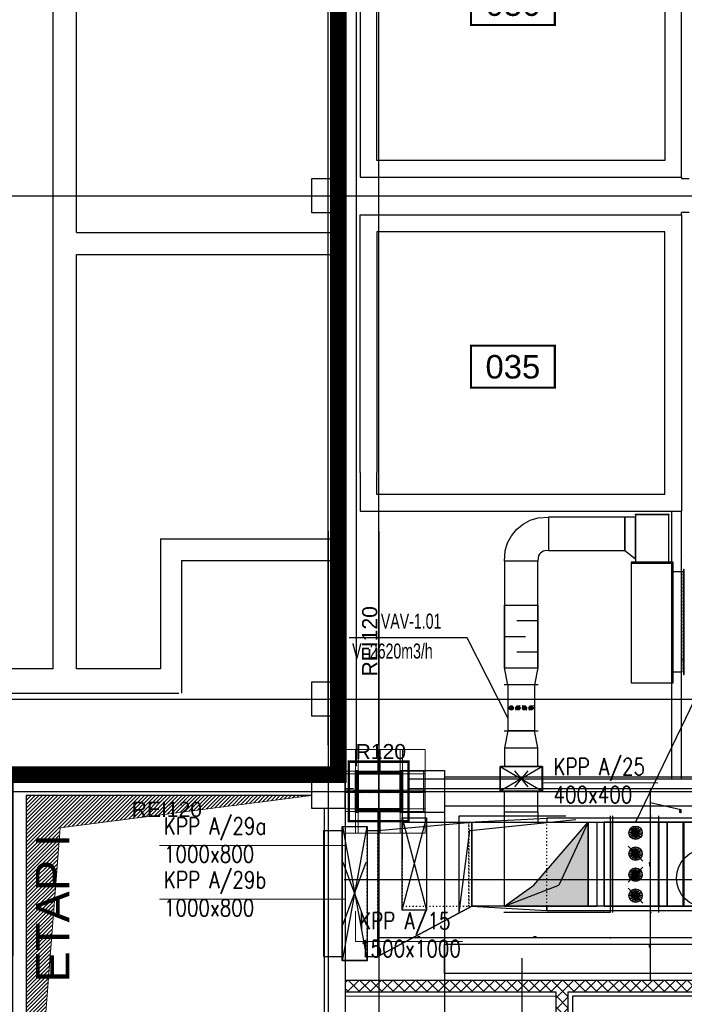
# Model space of a CAD drawing. Header units: centimetres. Extents: x -228435 to 46820, y -89367 to 152985.
# Tile 208 of 256: x -62818 to -54898, y 74462 to 86198. Entities that reach past the tile are written whole.
import ezdxf
from ezdxf.enums import TextEntityAlignment as Align

# ---------------------------------------------------------------- set-up
doc = ezdxf.new("R2010")
doc.units = ezdxf.units.CM
doc.header["$LTSCALE"] = 50
doc.header["$PDMODE"] = 35
doc.header["$PDSIZE"] = 0.1
for name, pattern in [('CADVENT_CONTINUOUS', [2, 1, 1]), ('CADVENT_HIDDEN', [0.8, 0.25, -0.55]), ('Kondygnacja  -0_5$0$DIVIDE', [31.75, 12.7, -6.35, 0, -6.35, 0, -6.35]), ('Kondygnacja  -0_5$0$HIDDEN', [9.525, 6.35, -3.175]), ('Kondygnacja  -0_5$0$HIDDEN2', [4.7625, 3.175, -1.5875]), ('Kondygnacja  -0_5$0$HIDDENX2', [19.05, 12.7, -6.35]), ('Osie rzutów$0$DASHDOT2', [12.7, 6.35, -3.175, 0, -3.175])]:
    doc.linetypes.add(name, pattern=pattern)
doc.layers.get('0').update_dxf_attribs({"color": 8})
doc.layers.get('DEFPOINTS').update_dxf_attribs({"color": 8})
for name, color, linetype in [('bgde-nawiewEXP', 250, 'Continuous'), ('bgde-nawiewHIDDEN', 250, 'Continuous'), ('bgde-wywiewDETAILS', 250, 'Continuous'), ('bgde-wywiewEXP', 250, 'Continuous'), ('bgde-wywiewHIDDEN', 250, 'Continuous'), ('bgde_redukcja', 250, 'Continuous'), ('bgde_tlumik', 250, 'Continuous'), ('bgde_urządzenia', 3, 'Continuous'), ('bgde_VAV', 7, 'Continuous'), ('Kondygnacja  -0_5$0$ARCH_ETAPOWANIE', 8, 'Kondygnacja  -0_5$0$DIVIDE'), ('Kondygnacja  -0_5$0$ARCH_GK', 8, 'Continuous'), ('Kondygnacja  -0_5$0$ARCH_INFO_ODPORNOŚĆ OGNIOWA', 8, 'Continuous'), ('Kondygnacja  -0_5$0$ARCH_INFO_OPISY_PRZEGRODY', 8, 'Continuous'), ('Kondygnacja  -0_5$0$ARCH_KONSTR_POWYŻEJ RZUTU', 8, 'Kondygnacja  -0_5$0$HIDDEN'), ('Kondygnacja  -0_5$0$ARCH_KONSTR_POWYŻEJ RZUTU_IST', 8, 'Kondygnacja  -0_5$0$HIDDEN2'), ('Kondygnacja  -0_5$0$ARCH_MUROWANE_IST', 8, 'Continuous'), ('Kondygnacja  -0_5$0$ARCH_STROP', 8, 'Continuous'), ('Kondygnacja  -0_5$0$ARCH_SŁUPY', 8, 'Continuous'), ('Kondygnacja  -0_5$0$ARCH_ŚLUSARKA_DRZWI', 8, 'Continuous'), ('Kondygnacja  -0_5$0$ARCH_ŻELBET_IST', 8, 'Continuous'), ('Osie rzutów$0$ARCH_INFO_OSIE_IST', 8, 'Osie rzutów$0$DASHDOT2'), ('Osie rzutów$0$ARCH_INFO_OSIE_OPISY_IST', 8, 'Continuous'), ('Pomieszczenia -05$0$ARCH_INFO_AREA_ETYKIETY_200', 8, 'Continuous')]:
    doc.layers.add(name, color=color, linetype=linetype)
for name, color, linetype, lineweight in [('bgde_chłodnice i nagrzewnice', 194, 'Continuous', 30), ('bgde_klapy opis', 250, 'Continuous', 20), ('bgde_klapy p.poż.', 240, 'Continuous', 30), ('Kondygnacja  -0_5$0$ARCH_INFO_WYMIARY', 8, 'Continuous', 9), ('Kondygnacja  -0_5$0$ARCH_WIDOK', 8, 'Continuous', 13)]:
    doc.layers.add(name, color=color, linetype=linetype, lineweight=lineweight)
doc.styles.add('Kondygnacja  -0_5$0$Arial', font='ARIAL.TTF')
doc.styles.add('Kondygnacja  -0_5$0$Romans', font='Romans.shx', dxfattribs={"width": 0.7})
doc.styles.add('Pomieszczenia -05$0$Arial', font='ARIAL.TTF')
doc.styles.add('st rom', font='Romans.shx', dxfattribs={"width": 0.8})
doc.dimstyles.new('Kondygnacja  -0_5$0$Wymiary 1-100', dxfattribs={"dimtxt": 12, "dimasz": 10, "dimexe": 5, "dimexo": 0, "dimgap": 4, "dimtad": 1, "dimrnd": 0.5, "dimzin": 12, "dimdsep": 46, "dimtxsty": 'Kondygnacja  -0_5$0$Romans', "dimblk": 'Kondygnacja  -0_5$0$_Oblique', "dimcen": 10, "dimdle": 10, "dimclrt": 55, "dimazin": 0, "dimtfac": 1, "dimtmove": 1, "dimatfit": 3, "dimfxl": 8, "dimfxlon": 1, "dimtolj": 1, "dimtzin": 0, "dimarcsym": 0})
pattern_1 = [(45, (-121140, 27000), (-6.7351921, 6.7351921), [])]

# ---------------------------------------------------------------- blocks, each defined once
blk = doc.blocks.new('Osie rzutów')
at = {"layer": 'Osie rzutów$0$ARCH_INFO_OSIE_IST', "ltscale": 10}
for p, q in [((6260.29, 12255), (6260.06, 15006.6)), ((6200, 12255), (6200, 14934.6)), ((4436.04, 12910), (7599.14, 12910)), ((6200, 12510), (6200, 4800)), ((6200, 12510), (6200, 4571.18)), ((6260, 12510), (6260, 4623.26)), ((4436.04, 12310), (13655, 12310)), ((6260, 12170), (6260, 12230)), ((4436.04, 12200), (13655, 12200)), ((6290, 12200), (6230, 12200))]:
    blk.add_line(p, q, dxfattribs=at)
at = {"layer": 'Osie rzutów$0$ARCH_INFO_OSIE_OPISY_IST'}
blk.add_circle((6650, 12096.61), 35, dxfattribs=at)
blk = doc.blocks.new('Kondygnacja  -0_5$0$_Oblique')
at = {"color": 0, "linetype": 'ByBlock', "lineweight": -2}
blk.add_line((-0.5, -0.5), (0.5, 0.5), dxfattribs=at)
blk = doc.blocks.new('*D122')
at = {"layer": 'DEFPOINTS', "color": 0}
for p in [(-55780, 75557, -1600), (-52540, 75556), (-55780, 75255)]:
    blk.add_point(p, dxfattribs=at)
at = {"layer": 'Kondygnacja  -0_5$0$ARCH_INFO_WYMIARY', "color": 0, "lineweight": -2}
for p, q in [((-52530, 75255), (-55790, 75255)), ((-55780, 75252), (-55780, 75250)), ((-52540, 75263), (-52540, 75250))]:
    blk.add_line(p, q, dxfattribs=at)
at = {"layer": 'Kondygnacja  -0_5$0$ARCH_INFO_WYMIARY', "color": 0, "lineweight": -2, "xscale": 10, "yscale": 10, "zscale": 10, "rotation": 180}
blk.add_blockref('Kondygnacja  -0_5$0$_Oblique', (-55780, 75255), dxfattribs=at)
at = {"layer": 'Kondygnacja  -0_5$0$ARCH_INFO_WYMIARY', "color": 0, "lineweight": -2, "xscale": 10, "yscale": 10, "zscale": 10}
blk.add_blockref('Kondygnacja  -0_5$0$_Oblique', (-52540, 75255), dxfattribs=at)
at = {"layer": 'Kondygnacja  -0_5$0$ARCH_INFO_WYMIARY', "color": 55, "insert": (-53804, 75265), "char_height": 12, "attachment_point": 5, "style": 'Kondygnacja  -0_5$0$Romans'}
blk.add_mtext('\\A1;3240', dxfattribs=at)
blk = doc.blocks.new('*D123')
at = {"layer": 'DEFPOINTS', "color": 0}
for p in [(-57580, 75557, -1600), (-55780, 75556), (-57580, 75255)]:
    blk.add_point(p, dxfattribs=at)
at = {"layer": 'Kondygnacja  -0_5$0$ARCH_INFO_WYMIARY', "color": 0, "lineweight": -2}
for p, q in [((-55770, 75255), (-57590, 75255)), ((-57580, 75252), (-57580, 75250)), ((-55780, 75263), (-55780, 75250))]:
    blk.add_line(p, q, dxfattribs=at)
at = {"layer": 'Kondygnacja  -0_5$0$ARCH_INFO_WYMIARY', "color": 0, "lineweight": -2, "xscale": 10, "yscale": 10, "zscale": 10, "rotation": 180}
blk.add_blockref('Kondygnacja  -0_5$0$_Oblique', (-57580, 75255), dxfattribs=at)
at = {"layer": 'Kondygnacja  -0_5$0$ARCH_INFO_WYMIARY', "color": 0, "lineweight": -2, "xscale": 10, "yscale": 10, "zscale": 10}
blk.add_blockref('Kondygnacja  -0_5$0$_Oblique', (-55780, 75255), dxfattribs=at)
at = {"layer": 'Kondygnacja  -0_5$0$ARCH_INFO_WYMIARY', "color": 55, "insert": (-56680, 75265), "char_height": 12, "attachment_point": 5, "style": 'Kondygnacja  -0_5$0$Romans'}
blk.add_mtext('\\A1;1800', dxfattribs=at)
blk = doc.blocks.new('*D124')
at = {"layer": 'DEFPOINTS', "color": 0}
for p in [(-55645, 77030), (-55299, 77030), (-55781, 76707, -1600)]:
    blk.add_point(p, dxfattribs=at)
at = {"layer": 'Kondygnacja  -0_5$0$ARCH_INFO_WYMIARY', "color": 0, "lineweight": -2}
for p, q in [((-55307, 77030), (-55294, 77030)), ((-55299, 76697), (-55299, 77040)), ((-55299, 76868), (-54939, 76785)), ((-54939, 76785), (-54939, 76743)), ((-55298, 76707), (-55294, 76707))]:
    blk.add_line(p, q, dxfattribs=at)
at = {"layer": 'Kondygnacja  -0_5$0$ARCH_INFO_WYMIARY', "color": 0, "lineweight": -2, "xscale": 10, "yscale": 10, "zscale": 10}
for p, rotation in [((-55299, 77030), 90), ((-55299, 76707), 270)]:
    blk.add_blockref('Kondygnacja  -0_5$0$_Oblique', p, dxfattribs=dict(at, rotation=rotation))
at = {"layer": 'Kondygnacja  -0_5$0$ARCH_INFO_WYMIARY', "color": 55, "insert": (-54949, 76764), "char_height": 12, "attachment_point": 5, "rotation": 90, "style": 'Kondygnacja  -0_5$0$Romans'}
blk.add_mtext('\\A1;323.5', dxfattribs=at)
blk = doc.blocks.new('*D125')
at = {"layer": 'DEFPOINTS', "color": 0}
for p in [(-55780, 76707, -1600), (-55299, 76707), (-55781, 75557, -1600)]:
    blk.add_point(p, dxfattribs=at)
at = {"layer": 'Kondygnacja  -0_5$0$ARCH_INFO_WYMIARY', "color": 0, "lineweight": -2}
for p, q in [((-55299, 75547), (-55299, 76717)), ((-55298, 76707), (-55294, 76707)), ((-55298, 75557), (-55294, 75557))]:
    blk.add_line(p, q, dxfattribs=at)
at = {"layer": 'Kondygnacja  -0_5$0$ARCH_INFO_WYMIARY', "color": 0, "lineweight": -2, "xscale": 10, "yscale": 10, "zscale": 10}
for p, rotation in [((-55299, 76707), 90), ((-55299, 75557), 270)]:
    blk.add_blockref('Kondygnacja  -0_5$0$_Oblique', p, dxfattribs=dict(at, rotation=rotation))
at = {"layer": 'Kondygnacja  -0_5$0$ARCH_INFO_WYMIARY', "color": 55, "insert": (-55309, 76132), "char_height": 12, "attachment_point": 5, "rotation": 90, "style": 'Kondygnacja  -0_5$0$Romans'}
blk.add_mtext('\\A1;1149.5', dxfattribs=at)
blk = doc.blocks.new('*D126')
at = {"layer": 'DEFPOINTS', "color": 0}
for p in [(-55645, 75557), (-55299, 75557), (-55781, 74750)]:
    blk.add_point(p, dxfattribs=at)
at = {"layer": 'Kondygnacja  -0_5$0$ARCH_INFO_WYMIARY', "color": 0, "lineweight": -2}
for p, q in [((-55307, 75557), (-55294, 75557)), ((-55299, 74740), (-55299, 75567)), ((-55307, 74750), (-55294, 74750))]:
    blk.add_line(p, q, dxfattribs=at)
at = {"layer": 'Kondygnacja  -0_5$0$ARCH_INFO_WYMIARY', "color": 0, "lineweight": -2, "xscale": 10, "yscale": 10, "zscale": 10}
for p, rotation in [((-55299, 75557), 90), ((-55299, 74750), 270)]:
    blk.add_blockref('Kondygnacja  -0_5$0$_Oblique', p, dxfattribs=dict(at, rotation=rotation))
at = {"layer": 'Kondygnacja  -0_5$0$ARCH_INFO_WYMIARY', "color": 55, "insert": (-55309, 75154), "char_height": 12, "attachment_point": 5, "rotation": 90, "style": 'Kondygnacja  -0_5$0$Romans'}
blk.add_mtext('\\A1;807', dxfattribs=at)
blk = doc.blocks.new('*D130')
at = {"layer": 'DEFPOINTS', "color": 0}
for p in [(-58540, 75557), (-57580, 75556), (-58540, 75255)]:
    blk.add_point(p, dxfattribs=at)
at = {"layer": 'Kondygnacja  -0_5$0$ARCH_INFO_WYMIARY', "color": 0, "lineweight": -2}
for p, q in [((-57570, 75255), (-58550, 75255)), ((-58540, 75263), (-58540, 75250)), ((-57580, 75263), (-57580, 75250))]:
    blk.add_line(p, q, dxfattribs=at)
at = {"layer": 'Kondygnacja  -0_5$0$ARCH_INFO_WYMIARY', "color": 0, "lineweight": -2, "xscale": 10, "yscale": 10, "zscale": 10, "rotation": 180}
blk.add_blockref('Kondygnacja  -0_5$0$_Oblique', (-58540, 75255), dxfattribs=at)
at = {"layer": 'Kondygnacja  -0_5$0$ARCH_INFO_WYMIARY', "color": 0, "lineweight": -2, "xscale": 10, "yscale": 10, "zscale": 10}
blk.add_blockref('Kondygnacja  -0_5$0$_Oblique', (-57580, 75255), dxfattribs=at)
at = {"layer": 'Kondygnacja  -0_5$0$ARCH_INFO_WYMIARY', "color": 55, "insert": (-58060, 75265), "char_height": 12, "attachment_point": 5, "style": 'Kondygnacja  -0_5$0$Romans'}
blk.add_mtext('\\A1;960', dxfattribs=at)
blk = doc.blocks.new('*D139')
at = {"layer": 'DEFPOINTS', "color": 0}
for p in [(-58940, 76555), (-46830, 76500), (-46830, 75949)]:
    blk.add_point(p, dxfattribs=at)
at = {"layer": 'Kondygnacja  -0_5$0$ARCH_INFO_WYMIARY', "color": 0, "lineweight": -2}
for p, q in [((-58950, 75949), (-46820, 75949)), ((-58940, 75957), (-58940, 75944)), ((-46830, 75957), (-46830, 75944))]:
    blk.add_line(p, q, dxfattribs=at)
at = {"layer": 'Kondygnacja  -0_5$0$ARCH_INFO_WYMIARY', "color": 0, "lineweight": -2, "xscale": 10, "yscale": 10, "zscale": 10, "rotation": 180}
blk.add_blockref('Kondygnacja  -0_5$0$_Oblique', (-58940, 75949), dxfattribs=at)
at = {"layer": 'Kondygnacja  -0_5$0$ARCH_INFO_WYMIARY', "color": 0, "lineweight": -2, "xscale": 10, "yscale": 10, "zscale": 10}
blk.add_blockref('Kondygnacja  -0_5$0$_Oblique', (-46830, 75949), dxfattribs=at)
at = {"layer": 'Kondygnacja  -0_5$0$ARCH_INFO_WYMIARY', "color": 55, "insert": (-52885, 75959), "char_height": 12, "attachment_point": 5, "style": 'Kondygnacja  -0_5$0$Romans'}
blk.add_mtext('\\A1;12110', dxfattribs=at)
blk = doc.blocks.new('Kondygnacja  -0_5$0$konstrukcja istniejąca -0.5')
at = {"layer": 'Kondygnacja  -0_5$0$ARCH_KONSTR_POWYŻEJ RZUTU_IST', "ltscale": 10}
for p, q in [((6288.5, 4975), (6288.5, 12225)), ((6288.5, 12225), (6338.5, 12225)), ((6288.5, 12175), (6288.5, 12225)), ((6288.5, 12225), (6338.5, 12225)), ((6338.5, 12217.5), (7382, 12217.5)), ((7382, 12182.5), (6338.5, 12182.5)), ((6338.5, 12175), (6288.5, 12175))]:
    blk.add_line(p, q, dxfattribs=at)
for points in [[(6313.5, 12225), (6313.5, 12175)], [(6338.5, 12225), (6338.5, 12175)], [(6338.5, 12175), (6338.5, 11025)], [(7382, 11982.9), (6338.5, 11982.9), (6338.5, 12017.9), (7382, 12017.9)]]:
    blk.add_lwpolyline(points, dxfattribs=at)
blk = doc.blocks.new('Pomieszczenia -05$0$etykieta_numer')
at = {"color": 0, "linetype": 'ByBlock', "const_width": 2.44}
blk.add_lwpolyline([(-50, -50), (-50, 0), (50, 0), (50, -50)], close=True, dxfattribs=at)
at = {"color": 0, "linetype": 'ByBlock', "style": 'Pomieszczenia -05$0$Arial'}
blk.add_attdef('AECAREA:NUMBER', text='', height=28, dxfattribs=at).set_placement((0, -25), align=Align.MIDDLE)
blk = doc.blocks.new('01')
at = {"layer": 'bgde_VAV', "color": 3, "linetype": 'Continuous', "lineweight": -2}
for p, q in [((-55753, 76707), (-55753, 76632)), ((-55203, 76632), (-55203, 76707)), ((-55753, 76632), (-55753, 75632)), ((-55203, 75632), (-55203, 76632)), ((-55753, 75632), (-55753, 75557)), ((-55203, 75557), (-55203, 75632))]:
    blk.add_line(p, q, dxfattribs=at)
at = {"layer": 'bgde_VAV', "color": 3, "linetype": 'ByBlock', "lineweight": -2}
for p, q in [((-55203, 76632), (-55753, 76632)), ((-55203, 75632), (-55753, 75632))]:
    blk.add_line(p, q, dxfattribs=at)
at = {"layer": 'bgde_VAV', "color": 3, "linetype": 'Continuous', "lineweight": -3}
for p, q in [((-55478, 76507), (-55554, 76532)), ((-55478, 76507), (-55543, 76554)), ((-55478, 76507), (-55525, 76572)), ((-55478, 76507), (-55503, 76584)), ((-55478, 76507), (-55478, 76587)), ((-55478, 76507), (-55454, 76584)), ((-55478, 76507), (-55431, 76572)), ((-55478, 76507), (-55414, 76554)), ((-55478, 76507), (-55402, 76532)), ((-55478, 76507), (-55558, 76507)), ((-55478, 76507), (-55554, 76483)), ((-55478, 76507), (-55543, 76460)), ((-55478, 76507), (-55525, 76443)), ((-55478, 76507), (-55503, 76431)), ((-55478, 76507), (-55398, 76507)), ((-55478, 76507), (-55402, 76483)), ((-55478, 76507), (-55414, 76460)), ((-55478, 76507), (-55431, 76443)), ((-55478, 76507), (-55454, 76431)), ((-55478, 76507), (-55478, 76427)), ((-55390, 76169), (-55567, 76346)), ((-55478, 76257), (-55543, 76304)), ((-55478, 76257), (-55525, 76322)), ((-55478, 76257), (-55503, 76334)), ((-55478, 76257), (-55478, 76337)), ((-55478, 76257), (-55454, 76334)), ((-55478, 76257), (-55431, 76322)), ((-55478, 76257), (-55414, 76304)), ((-55478, 76257), (-55558, 76257)), ((-55478, 76257), (-55554, 76282)), ((-55478, 76257), (-55554, 76233)), ((-55478, 76257), (-55543, 76210)), ((-55478, 76257), (-55525, 76193)), ((-55478, 76257), (-55503, 76181)), ((-55478, 76257), (-55402, 76282)), ((-55478, 76257), (-55398, 76257)), ((-55478, 76257), (-55402, 76233)), ((-55478, 76257), (-55414, 76210)), ((-55478, 76257), (-55431, 76193)), ((-55478, 76257), (-55454, 76181)), ((-55478, 76257), (-55478, 76177)), ((-55567, 75919), (-55390, 76096)), ((-55478, 76007), (-55543, 76054)), ((-55478, 76007), (-55525, 76072)), ((-55478, 76007), (-55503, 76084)), ((-55478, 76007), (-55478, 76087)), ((-55478, 76007), (-55454, 76084)), ((-55478, 76007), (-55431, 76072)), ((-55478, 76007), (-55414, 76054)), ((-55478, 76007), (-55558, 76007)), ((-55478, 76007), (-55554, 76032)), ((-55478, 76007), (-55554, 75983)), ((-55478, 76007), (-55543, 75960)), ((-55478, 76007), (-55525, 75943)), ((-55478, 76007), (-55503, 75931)), ((-55478, 76007), (-55402, 76032)), ((-55478, 76007), (-55398, 76007)), ((-55478, 76007), (-55402, 75983)), ((-55478, 76007), (-55414, 75960)), ((-55478, 76007), (-55431, 75943)), ((-55478, 76007), (-55454, 75931)), ((-55478, 76007), (-55478, 75927)), ((-55390, 75669), (-55567, 75846)), ((-55478, 75757), (-55525, 75822)), ((-55478, 75757), (-55503, 75834)), ((-55478, 75757), (-55478, 75837)), ((-55478, 75757), (-55454, 75834)), ((-55478, 75757), (-55431, 75822)), ((-55478, 75757), (-55558, 75757)), ((-55478, 75757), (-55554, 75782)), ((-55478, 75757), (-55554, 75733)), ((-55478, 75757), (-55543, 75804)), ((-55478, 75757), (-55543, 75710)), ((-55478, 75757), (-55525, 75693)), ((-55478, 75757), (-55503, 75681)), ((-55478, 75757), (-55414, 75804)), ((-55478, 75757), (-55402, 75782)), ((-55478, 75757), (-55398, 75757)), ((-55478, 75757), (-55402, 75733)), ((-55478, 75757), (-55414, 75710)), ((-55478, 75757), (-55431, 75693)), ((-55478, 75757), (-55454, 75681)), ((-55478, 75757), (-55478, 75677))]:
    blk.add_line(p, q, dxfattribs=at)
at = {"layer": 'bgde_VAV', "color": 3}
blk.add_lwpolyline([(-55753, 76632), (-55203, 76632), (-55203, 75632), (-55753, 75632)], close=True, dxfattribs=at)
at = {"layer": 'bgde_VAV', "color": 3, "linetype": 'Continuous', "lineweight": -3}
for centre in [(-55478, 76507), (-55478, 76257), (-55478, 76007), (-55478, 75757)]:
    blk.add_ellipse(centre, major_axis=(80, 0), ratio=1, start_param=-1.570796, end_param=4.712389, dxfattribs=at)
blk = doc.blocks.new('315')
at = {"layer": 'bgde_VAV', "color": 3, "linetype": 'Continuous', "lineweight": -2}
for p, q in [((-3942, 66706), (-3942, 66661)), ((-3942, 66661), (-3942, 66346)), ((-3392, 66661), (-3392, 66706)), ((-3392, 66346), (-3392, 66661)), ((-3942, 66346), (-3942, 66301)), ((-3392, 66301), (-3392, 66346))]:
    blk.add_line(p, q, dxfattribs=at)
at = {"layer": 'bgde_VAV', "color": 3, "linetype": 'ByBlock', "lineweight": -2}
for p, q in [((-3942, 66661), (-3392, 66661)), ((-3942, 66346), (-3392, 66346))]:
    blk.add_line(p, q, dxfattribs=at)
at = {"layer": 'bgde_VAV', "color": 3, "linetype": 'Continuous', "lineweight": -3}
for p, q in [((-3695, 66650), (-3640, 66594)), ((-3640, 66571), (-3695, 66516)), ((-3667, 66622), (-3693, 66622)), ((-3667, 66543), (-3693, 66543)), ((-3667, 66622), (-3691, 66630)), ((-3667, 66622), (-3691, 66614)), ((-3667, 66543), (-3691, 66551)), ((-3667, 66543), (-3691, 66536)), ((-3667, 66622), (-3688, 66637)), ((-3667, 66622), (-3688, 66607)), ((-3667, 66543), (-3688, 66558)), ((-3667, 66543), (-3688, 66529)), ((-3667, 66622), (-3682, 66642)), ((-3667, 66622), (-3682, 66602)), ((-3667, 66543), (-3682, 66564)), ((-3667, 66543), (-3682, 66523)), ((-3667, 66622), (-3675, 66646)), ((-3667, 66622), (-3675, 66598)), ((-3667, 66543), (-3675, 66567)), ((-3667, 66543), (-3675, 66519)), ((-3667, 66622), (-3667, 66647)), ((-3667, 66622), (-3660, 66646)), ((-3667, 66622), (-3653, 66642)), ((-3667, 66622), (-3647, 66637)), ((-3667, 66622), (-3643, 66630)), ((-3667, 66622), (-3642, 66622)), ((-3667, 66622), (-3643, 66614)), ((-3667, 66622), (-3647, 66607)), ((-3667, 66622), (-3653, 66602)), ((-3667, 66622), (-3660, 66598)), ((-3667, 66622), (-3667, 66597)), ((-3667, 66543), (-3667, 66569)), ((-3667, 66543), (-3660, 66567)), ((-3667, 66543), (-3653, 66564)), ((-3667, 66543), (-3647, 66558)), ((-3667, 66543), (-3643, 66551)), ((-3667, 66543), (-3642, 66543)), ((-3667, 66543), (-3643, 66536)), ((-3667, 66543), (-3647, 66529)), ((-3667, 66543), (-3653, 66523)), ((-3667, 66543), (-3660, 66519)), ((-3667, 66543), (-3667, 66518)), ((-3695, 66492), (-3640, 66437)), ((-3667, 66465), (-3693, 66465)), ((-3667, 66465), (-3691, 66472)), ((-3667, 66465), (-3691, 66457)), ((-3667, 66465), (-3688, 66479)), ((-3667, 66465), (-3688, 66450)), ((-3667, 66465), (-3682, 66485)), ((-3667, 66465), (-3682, 66444)), ((-3667, 66465), (-3675, 66489)), ((-3667, 66465), (-3675, 66441)), ((-3667, 66465), (-3667, 66490)), ((-3667, 66465), (-3660, 66489)), ((-3667, 66465), (-3653, 66485)), ((-3667, 66465), (-3647, 66479)), ((-3667, 66465), (-3643, 66472)), ((-3667, 66465), (-3642, 66465)), ((-3667, 66465), (-3643, 66457)), ((-3667, 66465), (-3647, 66450)), ((-3667, 66465), (-3653, 66444)), ((-3667, 66465), (-3660, 66441)), ((-3667, 66465), (-3667, 66439)), ((-3667, 66386), (-3693, 66386)), ((-3667, 66386), (-3691, 66394)), ((-3667, 66386), (-3691, 66378)), ((-3667, 66386), (-3688, 66401)), ((-3667, 66386), (-3688, 66371)), ((-3667, 66386), (-3682, 66406)), ((-3667, 66386), (-3682, 66365)), ((-3667, 66386), (-3675, 66410)), ((-3667, 66386), (-3675, 66362)), ((-3667, 66386), (-3667, 66411)), ((-3667, 66386), (-3660, 66410)), ((-3667, 66386), (-3653, 66406)), ((-3667, 66386), (-3647, 66401)), ((-3667, 66386), (-3643, 66394)), ((-3667, 66386), (-3642, 66386)), ((-3667, 66386), (-3643, 66378)), ((-3667, 66386), (-3647, 66371)), ((-3667, 66386), (-3653, 66365)), ((-3667, 66386), (-3660, 66362)), ((-3667, 66386), (-3667, 66361))]:
    blk.add_line(p, q, dxfattribs=at)
for centre in [(-3667, 66622), (-3667, 66543), (-3667, 66465), (-3667, 66386)]:
    blk.add_ellipse(centre, major_axis=(0, 25.2), ratio=1, start_param=-1.570796, end_param=4.712389, dxfattribs=at)
blk = doc.blocks.new('t1')
at = {"layer": 'bgde_tlumik'}
for p, q in [((-56642, 79033), (-56892, 79033)), ((-57042, 78845), (-56792, 78845)), ((-56642, 78658), (-56892, 78658))]:
    blk.add_line(p, q, dxfattribs=at)
blk.add_lwpolyline([(-56642, 78470), (-57042, 78470), (-57042, 79220), (-56642, 79220)], close=True, dxfattribs=at)
blk = doc.blocks.new('t2')
at = {"layer": 'bgde_tlumik'}
for p, q in [((-54534, 76042), (-54534, 76632)), ((-54727, 75632), (-54727, 76232)), ((-54342, 75632), (-54342, 76222))]:
    blk.add_line(p, q, dxfattribs=at)
blk.add_lwpolyline([(-54903, 76632), (-54153, 76632), (-54153, 75632), (-54903, 75632)], close=True, dxfattribs=at)

msp = doc.modelspace()

# ---------------------------------------------------------------- hatches: boundary and pattern name
at = {"layer": 'bgde_chłodnice i nagrzewnice'}
msp.add_hatch(color=256, dxfattribs=at).paths.add_polyline_path([(-57041.396, 75631.432), (-56691.396, 75881.432), (-56041.396, 76631.432), (-56041.396, 75631.432)])
at = {"layer": 'bgde_urządzenia'}
msp.add_hatch(color=256, dxfattribs=at).paths.add_polyline_path([(-57041.394, 75631.432), (-56691.394, 75881.432), (-56041.394, 76631.432), (-56041.394, 75631.432)])
at = {"layer": 'Kondygnacja  -0_5$0$ARCH_GK', "linetype": 'Continuous', "lineweight": -3}
h = msp.add_hatch(dxfattribs=at)
h.set_pattern_fill('ANSI37', color=256, scale=30, style=0)
h.set_pattern_definition([(45, (-121140, -45000), (-67.35192, 67.35192), []), (135, (-121140, -45000), (-67.35192, -67.35192), [])])
h.paths.add_polyline_path([(-58940, 74750), (-58940, 74610), (-56430, 74610), (-56355, 74644.167), (-56355, 74750)], flags=0)
h.paths.add_polyline_path([(-56355, 74750), (-56355, 74644.167), (-56280, 74610), (-9802.153, 74610), (-9744.163, 74750)], flags=0)
h = msp.add_hatch(dxfattribs=at)
h.set_pattern_fill('ANSI37', color=256, scale=30, style=0)
h.set_pattern_definition([(45, (-121140, -45000), (-67.35192, 67.35192), []), (135, (-121140, -45000), (-67.35192, -67.35192), [])])
h.paths.add_polyline_path([(-56430, 70900), (-56280, 71050), (-56280, 74610), (-56355, 74644.167), (-56430, 74610)], flags=0)
at = {"layer": 'Kondygnacja  -0_5$0$ARCH_SŁUPY'}
h = msp.add_hatch(dxfattribs=at)
h.set_pattern_fill('ANSI31', color=256, scale=3, style=0)
h.set_pattern_definition(pattern_1)
h.paths.add_polyline_path([(-58785.391, 77250), (-58815.391, 77250), (-58815.391, 76750), (-58785.391, 76750)])
h = msp.add_hatch(dxfattribs=at)
h.set_pattern_fill('ANSI31', color=256, scale=3, style=0)
h.set_pattern_definition(pattern_1)
h.paths.add_polyline_path([(-58285.391, 77210), (-58285.391, 77240), (-58785.391, 77240), (-58785.391, 77210)])
h = msp.add_hatch(dxfattribs=at)
h.set_pattern_fill('ANSI31', color=256, scale=3, style=0)
h.set_pattern_definition(pattern_1)
h.paths.add_polyline_path([(-58255.391, 77250), (-58285.391, 77250), (-58285.391, 76750), (-58255.391, 76750)])
h = msp.add_hatch(dxfattribs=at)
h.set_pattern_fill('ANSI31', color=256, scale=3, style=0)
h.set_pattern_definition(pattern_1)
h.paths.add_polyline_path([(-58285.391, 76985), (-58285.391, 77015), (-58785.391, 77015), (-58785.391, 76985)])
h = msp.add_hatch(dxfattribs=at)
h.set_pattern_fill('ANSI31', color=256, scale=3, style=0)
h.set_pattern_definition(pattern_1)
h.paths.add_polyline_path([(-58285.391, 76760), (-58285.391, 76790), (-58785.391, 76790), (-58785.391, 76760)])
at = {"layer": 'Kondygnacja  -0_5$0$ARCH_WIDOK'}
h = msp.add_hatch(dxfattribs=at)
h.set_pattern_fill('ANSI31', color=256, scale=10, angle=-180, style=0)
h.set_pattern_definition([(225, (-121140, 9150), (22.45064, -22.45064), [])])
h.paths.add_polyline_path([(-62740, 71350), (-62740, 76950), (-59340, 76950), (-62335.997, 76565.735)])

# ---------------------------------------------------------------- linework, layer by layer
at = {"layer": 'bgde-nawiewEXP', "linetype": 'Continuous'}
for points in [[(-58255.394, 76631.674), (-57464.626, 76631.674), (-57464.626, 76629.276), (-57464.626, 76629.276), (-57464.626, 76631.674), (-56536.095, 76681.674), (-56536.095, 76632.419)], [(-56536.095, 75632.419), (-56536.095, 75581.674), (-49476.11, 75581.674), (-49476.11, 76681.674), (-56536.095, 76681.674), (-56536.095, 76632.419)], [(-58255.394, 76631.674), (-58255.394, 76558.759)], [(-57433.867, 75630.018), (-56536.095, 75581.674), (-56536.095, 75632.419)]]:
    msp.add_lwpolyline(points, dxfattribs=at)
at = {"layer": 'bgde-nawiewHIDDEN', "linetype": 'CADVENT_HIDDEN'}
for points in [[(-58255.394, 75631.674), (-57464.626, 75631.674), (-57464.626, 76629.276), (-57464.626, 76629.276), (-57464.626, 75631.674), (-57433.867, 75630.018)], [(-58255.394, 75631.674), (-58255.394, 76558.759)], [(-56536.095, 75632.419), (-56536.095, 76632.419)], [(-56536.095, 75632.419), (-56536.095, 76632.419)]]:
    msp.add_lwpolyline(points, dxfattribs=at)
at = {"layer": 'bgde-wywiewDETAILS', "extrusion": (0, -1, 0.00014567)}
for p in [(-56041.396, 76631.432, -0.073), (-57041.396, 75631.432, 0.073)]:
    msp.add_line(p, (-56391.396, 75881.432, 0.036), dxfattribs=at)
at = {"layer": 'bgde-wywiewDETAILS'}
msp.add_lwpolyline([(-57041.396, 75631.432), (-56691.396, 75881.432), (-56041.396, 76631.432), (-56041.396, 75631.432)], close=True, dxfattribs=at)
at = {"layer": 'bgde-wywiewEXP', "linetype": 'Continuous'}
for points in [[(-55480.168, 79725.935), (-55080.168, 79725.935), (-55080.168, 80294.914), (-55480.168, 80294.914), (-55480.168, 80304.914), (-55080.168, 80304.914), (-55080.168, 80294.914), (-55480.168, 80294.914), (-55480.168, 79769.914)], [(-56516.714, 79869.914), (-55605.168, 79869.914), (-55605.168, 80269.914), (-56516.714, 80269.914), (-56516.714, 79869.917)], [(-55605.168, 79869.914), (-55480.168, 79769.914), (-55480.168, 80269.914), (-55605.168, 80269.914)], [(-55530.183, 79719.914), (-55030.183, 79719.914), (-55030.183, 79729.914), (-55530.183, 79729.914)], [(-55530.183, 78294.914), (-55030.183, 78294.914), (-55030.183, 79619.785), (-54929.941, 79619.785), (-54929.941, 78419.785), (-55030.183, 78419.785), (-55030.183, 79719.914), (-55530.183, 79719.914)], [(-54905.941, 78394.785), (-54899.941, 78394.785), (-54899.941, 79644.785), (-54905.941, 79644.785)], [(-56641.714, 78470.45), (-56684.214, 78270.45), (-56999.214, 78270.45), (-57041.714, 78470.45)], [(-56641.714, 77520.457), (-56684.214, 77720.457), (-56999.214, 77720.457), (-57041.714, 77520.457)], [(-57091.714, 77000), (-56591.714, 77000), (-56591.714, 77296), (-57091.714, 77296)], [(-58974.912, 74982.419), (-58974.911, 76582.419), (-58678.911, 76582.419), (-58678.912, 74982.419)], [(-55853.281, 75632.419), (-54910.12, 75632.419), (-54910.12, 76632.419), (-55103.281, 76632.419), (-55103.281, 75632.419), (-55103.281, 76632.419), (-55853.281, 76632.419)], [(-54910.12, 75632.419), (-54500.035, 75632.419), (-54500.035, 76632.419), (-54795.12, 76632.419), (-54795.12, 75632.419), (-54795.12, 76632.419), (-54910.12, 76632.419)], [(-57041.396, 75631.27), (-55941.396, 75631.27), (-56041.396, 75631.288), (-57041.396, 75631.288)]]:
    msp.add_lwpolyline(points, close=True, dxfattribs=at)
for points in [[(-56641.714, 78470.45), (-56641.714, 79744.914), (-57041.714, 79744.914), (-57032.107, 79867.46), (-57003.654, 79961.257), (-56957.448, 80047.701), (-56895.267, 80123.47), (-56819.498, 80185.652), (-56733.054, 80231.857), (-56639.257, 80260.31), (-56516.716, 80269.918), (-56516.712, 79869.918), (-56561.221, 79867.996), (-56579.981, 79862.305), (-56597.27, 79853.064), (-56612.424, 79840.627), (-56624.861, 79825.473), (-56634.102, 79808.184), (-56639.793, 79789.424), (-56641.714, 79744.914), (-57041.714, 79744.914), (-57041.714, 78470.45)], [(-54929.941, 78419.785), (-54929.941, 79619.785), (-54905.941, 79619.785)], [(-54929.941, 78569.785), (-54905.941, 78569.785)], [(-57041.714, 77520.457), (-57041.714, 77296), (-56641.714, 77296), (-56641.714, 77520.457)], [(-57041.714, 76756.328), (-56641.714, 76756.328), (-56641.714, 77000)], [(-57041.714, 76756.328), (-57041.714, 77000)], [(-57041.714, 76631.328), (-57041.714, 76756.328), (-56641.714, 76756.328), (-56641.714, 76631.576)], [(-59198.488, 76532.419), (-59198.488, 75032.419), (-58974.912, 75032.419)], [(-59198.488, 76532.419), (-58974.911, 76532.419), (-58974.911, 76301.024)], [(-58974.912, 76532.419), (-58974.912, 75676.491)], [(-58678.911, 76582.419), (-58678.911, 76582.419), (-58678.911, 76532.419)], [(-58678.911, 76532.419), (-58550.758, 76532.419), (-58550.759, 75032.419)], [(-58550.758, 76532.419), (-57429.379, 76632.419), (-57429.379, 75632.419), (-57429.379, 76632.419), (-55853.281, 76632.419), (-55853.281, 75632.419), (-57429.379, 75632.419), (-58550.758, 75032.419)], [(-58550.758, 76532.419), (-58550.758, 75032.419), (-57429.379, 75632.419)], [(-57429.379, 75632.419), (-57429.379, 76632.419)], [(-57041.714, 76631.328), (-57041.396, 76631.328)], [(-57041.396, 75631.576), (-57041.396, 76631.576), (-56041.396, 76631.576)], [(-56641.714, 76632.419), (-55853.281, 76632.419), (-55853.281, 75632.419), (-55941.396, 75632.419)], [(-56041.396, 76631.288), (-55941.396, 76631.27), (-55941.396, 75631.27)], [(-57041.396, 75631.288), (-56041.396, 75631.288), (-56041.396, 75631.576)], [(-58678.912, 75032.419), (-58550.758, 75032.419), (-58550.758, 75481.017)], [(-58678.912, 74982.419), (-58678.912, 74982.419), (-58678.912, 75032.419)]]:
    msp.add_lwpolyline(points, dxfattribs=at)
at = {"layer": 'bgde-wywiewEXP'}
for points in [[(-56922.37, 77243.497), (-56761.058, 77052.503)], [(-56761.058, 77243.497), (-56922.37, 77052.503)]]:
    msp.add_lwpolyline(points, dxfattribs=at)
msp.add_lwpolyline([(-56847.964, 77148, 12.5, 12.5, 1), (-56835.464, 77148, 12.5, 12.5, 1)], format="xyseb", close=True, dxfattribs=at)
at = {"layer": 'bgde-wywiewEXP', "linetype": 'CADVENT_CONTINUOUS'}
msp.add_lwpolyline([(-57041.396, 75631.288), (-57041.396, 75631.576), (-56041.396, 75631.576), (-56041.396, 76631.576)], dxfattribs=at)
at = {"layer": 'bgde-wywiewHIDDEN', "linetype": 'CADVENT_HIDDEN'}
for points in [[(-54905.941, 79794.785), (-54905.941, 79794.785)], [(-54905.941, 78394.785), (-54899.941, 78394.785), (-54899.941, 79644.785), (-54905.941, 79644.785)], [(-54929.941, 78569.785), (-54929.941, 78569.785)], [(-54905.941, 78544.785), (-54905.941, 78544.785)], [(-54905.941, 78544.785), (-54905.941, 78544.785)]]:
    msp.add_lwpolyline(points, close=True, dxfattribs=at)
for points in [[(-54929.941, 78419.785), (-54929.941, 79619.785), (-54905.941, 79619.785), (-54905.941, 78419.785), (-54905.941, 79619.785)], [(-54929.941, 78569.785), (-54905.941, 78569.785)], [(-57041.714, 77296), (-56641.714, 77296)], [(-57041.714, 77000), (-56641.714, 77000)], [(-58678.912, 75032.419), (-58678.911, 76532.419)], [(-58678.912, 75032.419), (-58678.911, 76532.419)], [(-58550.758, 75481.017), (-58550.758, 76532.419), (-58550.758, 76532.419)], [(-57041.714, 76632.419), (-56641.714, 76632.419)], [(-57041.396, 76631.328), (-56641.714, 76631.328), (-56641.714, 76631.576)], [(-57041.396, 75631.288), (-57041.396, 76631.288), (-56041.396, 76631.288), (-56041.396, 75631.288)], [(-58974.911, 75032.419), (-58974.911, 75032.419), (-58974.911, 76301.024)], [(-58974.912, 75032.419), (-58974.911, 75032.419), (-58974.912, 75676.491)], [(-57041.396, 75632.419), (-55941.396, 75632.419)]]:
    msp.add_lwpolyline(points, dxfattribs=at)
at = {"layer": 'bgde-wywiewHIDDEN'}
for points in [[(-58965.715, 75407.274), (-58688.108, 76157.564)], [(-58965.715, 76157.564), (-58688.108, 75407.274)]]:
    msp.add_lwpolyline(points, dxfattribs=at)
msp.add_lwpolyline([(-58826.911, 75776.169, 12.5, 12.5, 1), (-58826.911, 75788.669, 12.5, 12.5, 1)], format="xyseb", close=True, dxfattribs=at)
at = {"layer": 'bgde_klapy opis'}
for p, q in [((-55214.856, 77101.294), (-56598.38, 77101.294)), ((-58937.512, 76354.766), (-61153.246, 76354.766)), ((-58937.512, 75713.764), (-61153.246, 75713.764)), ((-58815.734, 75209.027), (-58815.734, 75573.836)), ((-57540.078, 75209.027), (-58815.734, 75209.027))]:
    msp.add_line(p, q, dxfattribs=at)
at = {"layer": 'bgde_klapy p.poż.'}
for p, q in [((-57093.721, 77295.416, 1920), (-56589.579, 77000.945, 1920)), ((-56589.579, 77295.416, 1920), (-57093.721, 77000.945, 1920)), ((-58261.99, 76682.763), (-57968.322, 75582.637)), ((-58261.99, 75582.637), (-57968.322, 76682.763)), ((-58971.99, 76582.763), (-58678.322, 74980.637)), ((-58971.99, 74980.637), (-58678.322, 76582.763))]:
    msp.add_line(p, q, dxfattribs=at)
at = {"layer": 'bgde_klapy p.poż.', "elevation": 1920}
msp.add_lwpolyline([(-57093.721, 77295.416), (-56589.579, 77295.416), (-56589.579, 77000.945), (-57093.721, 77000.945)], close=True, dxfattribs=at)
at = {"layer": 'bgde_klapy p.poż.'}
for points in [[(-58261.99, 76682.763), (-57968.322, 76682.763), (-57968.322, 75582.637), (-58261.99, 75582.637)], [(-58971.99, 76582.763), (-58678.322, 76582.763), (-58678.322, 74980.637), (-58971.99, 74980.637)]]:
    msp.add_lwpolyline(points, close=True, dxfattribs=at)
at = {"layer": 'bgde_redukcja'}
for points in [[(-55853.281, 76632.419), (-55753.281, 76632.419), (-55753.281, 75632.419), (-55853.281, 75632.419)], [(-55203.281, 76632.419), (-54903.281, 76632.419), (-54903.281, 75632.419), (-55203.281, 75632.419)]]:
    msp.add_lwpolyline(points, close=True, dxfattribs=at)
at = {"layer": 'bgde_VAV'}
for p, q in [((-57483.553, 78830.59, 21.417), (-58893.272, 78830.59, 21.417)), ((-56999.214, 77877.229), (-57483.553, 78830.59, 21.417)), ((-54668.34, 78314.395), (-55478.279, 76632.419))]:
    msp.add_line(p, q, dxfattribs=at)
at = {"layer": 'Kondygnacja  -0_5$0$ARCH_ETAPOWANIE', "ltscale": 10, "const_width": 200, "elevation": 3000}
msp.add_lwpolyline([(-71680, -5690), (-71680, 9430), (-65010, 9430), (-65010, 10860), (-63050, 10860), (-62990, 77200), (-59020, 77200), (-59020, 89588.736), (-59420, 89588.736), (-59420.034, 102625.822), (-71890, 102620.19), (-71890, 102620.19), (-32748.04, 102637.868)], dxfattribs=at)
at = {"layer": 'Kondygnacja  -0_5$0$ARCH_GK', "linetype": 'Continuous', "lineweight": -3}
for p, q in [((-58940, 74750), (-9744.163, 74750)), ((-58940, 74750), (-58940, 74610)), ((-58940, 74610), (-56430, 74610)), ((-56430, 74610), (-56430, 70900)), ((-56280, 71050), (-56280, 74610)), ((-56280, 74610), (-9802.153, 74610))]:
    msp.add_line(p, q, dxfattribs=at)
at = {"layer": 'Kondygnacja  -0_5$0$ARCH_INFO_OPISY_PRZEGRODY'}
msp.add_lwpolyline([(-56830.063, 74296.059), (-56830.063, 75010.338)], dxfattribs=at)
at = {"layer": 'Kondygnacja  -0_5$0$ARCH_MUROWANE_IST', "ltscale": 4}
for p, q in [((-62420, 78460), (-62420, 94425)), ((-59020, 89900), (-59020, 77210)), ((-62140, 83660), (-62140, 88770)), ((-62140, 83660), (-59060, 83660)), ((-62140, 78460), (-62140, 83400)), ((-62140, 83400), (-59060, 83400)), ((-55050, 80340), (-55050, 77150)), ((-61140, 80010), (-61140, 78460)), ((-61140, 80010), (-59060, 80010)), ((-60890, 79750), (-59060, 79750)), ((-60890, 79750), (-60890, 78170)), ((-62420, 78460), (-65230.078, 78460)), ((-61140, 78460), (-62140, 78460)), ((-64890, 78170), (-60920, 78170)), ((-59340, 77200), (-62990, 77200)), ((-58185, 77150), (-53280, 77150)), ((-62740, 76950), (-62740, 63500)), ((-59340, 76950), (-62740, 76950)), ((-59190, 76800), (-59190, 72420)), ((-58940, 76800), (-58940, 72420))]:
    msp.add_line(p, q, dxfattribs=at)
for points in [[(-58804.183, 77300), (-58804.183, 89900), (-58804.183, 89900)], [(-54930, 84320), (-54930, 84300)], [(-54840, 84300), (-54930, 84300)], [(-54930, 83870), (-54930, 83900)], [(-54840, 83900), (-54930, 83900)], [(-54930, 77150), (-54930, 80340)], [(-58840, 77030), (-58940, 77030)], [(-53280, 77030), (-58185, 77030)]]:
    msp.add_lwpolyline(points, dxfattribs=at)
at = {"layer": 'Kondygnacja  -0_5$0$ARCH_STROP', "linetype": 'Kondygnacja  -0_5$0$HIDDENX2', "ltscale": 2, "elevation": -1599.98}
msp.add_lwpolyline([(-57580.033, 76706.544), (-55780.033, 76706.544), (-55780.033, 75556.544), (-57580.033, 75556.544)], close=True, dxfattribs=at)
msp.add_lwpolyline([(-57580.033, 75556.544), (-57452.653, 76533.708), (-55780.033, 76706.544)], dxfattribs=at)
at = {"layer": 'Kondygnacja  -0_5$0$ARCH_SŁUPY'}
for p, q in [((-58785.391, 77015), (-58285.391, 77015)), ((-58285.391, 76985), (-58785.391, 76985))]:
    msp.add_line(p, q, dxfattribs=at)
at = {"layer": 'Kondygnacja  -0_5$0$ARCH_SŁUPY', "const_width": 30}
msp.add_lwpolyline([(-58895, 77355), (-58185, 77355), (-58185, 76645), (-58895, 76645)], close=True, dxfattribs=at)
at = {"layer": 'Kondygnacja  -0_5$0$ARCH_SŁUPY'}
for points in [[(-58815.391, 77250), (-58785.391, 77250), (-58785.391, 76750), (-58815.391, 76750)], [(-58285.391, 77250), (-58255.391, 77250), (-58255.391, 76750), (-58285.391, 76750)]]:
    msp.add_lwpolyline(points, close=True, dxfattribs=at)
for points in [[(-58785.391, 77210), (-58285.391, 77210)], [(-58285.391, 76790), (-58785.391, 76790)], [(-58785.391, 76760), (-58285.391, 76760)]]:
    msp.add_lwpolyline(points, dxfattribs=at)
at = {"layer": 'Kondygnacja  -0_5$0$ARCH_WIDOK'}
msp.add_lwpolyline([(-57985.391, 77500), (-57985.391, 76500), (-58935.391, 76500), (-58935.391, 77500)], close=True, dxfattribs=at)
for points in [[(-58815.391, 77500), (-58815.391, 77250)], [(-58785.391, 77500), (-58785.391, 77250)], [(-58550.391, 77500), (-58550.391, 77240)], [(-58520.391, 77500), (-58520.391, 77240)], [(-58285.391, 77500), (-58285.391, 77250)], [(-58255.391, 77500), (-58255.391, 77250)], [(-58935.391, 77240), (-58815.391, 77240)], [(-58285.391, 77240), (-58785.391, 77240)], [(-58255.391, 77240), (-57985.391, 77240)], [(-58935.391, 77210), (-58815.391, 77210)], [(-58255.391, 77210), (-57985.391, 77210)], [(-58935.391, 77015), (-58815.391, 77015)], [(-58255.391, 77015), (-57985.391, 77015)], [(-62740, 71350), (-62740, 76950), (-59340, 76950), (-62335.997, 76565.735), (-62740, 71350)], [(-58935.391, 76985), (-58815.391, 76985)], [(-58255.391, 76985), (-57985.391, 76985)], [(-58935.391, 76790), (-58815.391, 76790)], [(-58935.391, 76760), (-58815.391, 76760)], [(-58550.391, 76760), (-58550.391, 76500)], [(-58520.391, 76760), (-58520.391, 76500)], [(-58255.391, 76790), (-57985.391, 76790)], [(-58255.391, 76760), (-57985.391, 76760)], [(-58815.391, 76750), (-58815.391, 76500)], [(-58785.391, 76750), (-58785.391, 76500)], [(-58285.391, 76750), (-58285.391, 76500)], [(-58255.391, 76750), (-58255.391, 76500)], [(-58940, 74560), (-56430, 74560)]]:
    msp.add_lwpolyline(points, dxfattribs=at)
at = {"layer": 'Kondygnacja  -0_5$0$ARCH_ŚLUSARKA_DRZWI'}
msp.add_lwpolyline([(-9822.864, 74560), (-12840, 74560), (-12840, 74560), (-14240.186, 74560), (-14240.186, 74560), (-56230, 74560), (-56230, 71100)], dxfattribs=at)
at = {"layer": 'Kondygnacja  -0_5$0$ARCH_ŻELBET_IST'}
for points in [[(-58760, 87366.551), (-58760, 84320), (-54930, 84320), (-54930, 87850)], [(-55130, 87650), (-55130, 84520), (-58560, 84520), (-58560, 87366.551)], [(-58760, 80799.304), (-58760, 83870), (-54930, 83870), (-54930, 80340)], [(-55130, 80540), (-55130, 83670), (-58560, 83670), (-58560, 80799.304)], [(-58760, 80799.304), (-58760, 80340), (-54930, 80340)], [(-55130, 80540), (-58560, 80540), (-58560, 80799.304)]]:
    msp.add_lwpolyline(points, dxfattribs=at)
at = {"layer": 'Kondygnacja  -0_5$0$ARCH_ŻELBET_IST', "ltscale": 4}
for points in [[(-59340, 83900), (-58940, 83900), (-58940, 84300), (-59340, 84300)], [(-59340, 77900), (-58940, 77900), (-58940, 78300), (-59340, 78300)], [(-59340, 77900), (-58940, 77900), (-58940, 78300), (-59340, 78300)], [(-59340, 76800), (-58940, 76800), (-58940, 77200), (-59340, 77200)]]:
    msp.add_lwpolyline(points, close=True, dxfattribs=at)

# ---------------------------------------------------------------- block references
at = {"layer": 'bgde_redukcja', "rotation": 270}
msp.add_blockref('315', (-123345.697, 74328.057), dxfattribs=at)
at = {"layer": 'bgde_redukcja'}
msp.add_blockref('01', (0, 0), dxfattribs=at)
at = {"layer": 'bgde_tlumik'}
for name in ['t1', 't2']:
    msp.add_blockref(name, (0, 0), dxfattribs=at)
at = {"layer": 'Kondygnacja  -0_5$0$ARCH_KONSTR_POWYŻEJ RZUTU', "xscale": 10, "yscale": 10, "zscale": 10}
msp.add_blockref('Kondygnacja  -0_5$0$konstrukcja istniejąca -0.5', (-121140, -45000), dxfattribs=at)
at = {"layer": 'Osie rzutów$0$ARCH_INFO_OSIE_OPISY_IST', "xscale": 10, "yscale": 10, "zscale": 10}
msp.add_blockref('Osie rzutów', (-121140, -45000), dxfattribs=at)
at = {"layer": 'Pomieszczenia -05$0$ARCH_INFO_AREA_ETYKIETY_200', "linetype": 'Continuous', "lineweight": -3, "xscale": 10, "yscale": 10, "zscale": 10}
for p, values in [((-56940.855, 86633.183), {'AECAREA:NUMBER': '036'}), ((-56940.855, 82310.993), {'AECAREA:NUMBER': '035'})]:
    msp.add_blockref('Pomieszczenia -05$0$etykieta_numer', p, dxfattribs=at).add_auto_attribs(values)

# ---------------------------------------------------------------- texts
at = {"layer": 'bgde_klapy opis', "char_height": 200, "attachment_point": 1, "style": 'st rom'}
for s, insert, width in [('KPP A/25\\P400x400', (-56456.592, 77394.022), 1549.64444), ('KPP A/29a\\P1000x800', (-61099.192, 76686.616), 1945.93121), ('KPP A/29b\\P1000x800', (-61099.192, 76045.615), 1945.93121), ('KPP A/15\\P1500x1000', (-58773.871, 75557.906), 1476.47058)]:
    msp.add_mtext(s, dxfattribs=dict(at, insert=insert, width=width))
at = {"layer": 'bgde_VAV', "width": 0.7}
for s, p in [('VAV-1.01', (-58513.791, 78938.893, 1941.417)), ('V=2620m3/h', (-58856.194, 78582.625, 1920))]:
    msp.add_text(s, height=180, dxfattribs=at).set_placement(p)
at = {"layer": 'Kondygnacja  -0_5$0$ARCH_ETAPOWANIE', "ltscale": 10, "insert": (-62625.546, 74722.695), "char_height": 400, "width": 2796.22902, "attachment_point": 1, "rotation": 90, "style": 'Kondygnacja  -0_5$0$Arial'}
msp.add_mtext('ETAP I', dxfattribs=at)
at = {"layer": 'Kondygnacja  -0_5$0$ARCH_INFO_ODPORNOŚĆ OGNIOWA', "insert": (-58796.079, 78788.848), "char_height": 180, "width": 533.32525, "attachment_point": 5, "rotation": 90, "style": 'Kondygnacja  -0_5$0$Arial'}
msp.add_mtext('\\PREI120', dxfattribs=at)
at = {"layer": 'Kondygnacja  -0_5$0$ARCH_INFO_ODPORNOŚĆ OGNIOWA', "char_height": 180, "width": 533.32525, "attachment_point": 5, "style": 'Kondygnacja  -0_5$0$Arial'}
for s, insert in [('\\PR120', (-58514.442, 77623.103)), ('\\PREI120', (-61064.891, 76934.486))]:
    msp.add_mtext(s, dxfattribs=dict(at, insert=insert))

# ---------------------------------------------------------------- dimensions: what is measured, and where the dimension line sits
at = {"layer": 'Kondygnacja  -0_5$0$ARCH_INFO_WYMIARY'}
for base, p1, p2, picture, middle in [((-55299.128, 77030), (-55780.891, 76706.544, -1599.98), (-55644.588, 77030), '*D124', (-54939.128, 76780.932)), ((-55299.1281, 76706.5435), (-55780.8915, 75557.0394, -1599.9803), (-55780.0327, 76706.5435, -1599.9803), '*D125', (-55299.1281, 76131.7914)), ((-55299.128, 75557.039), (-55780.891, 74750), (-55644.588, 75557.039), '*D126', (-55299.128, 75153.52))]:
    dim = msp.add_linear_dim(base=base, p1=p1, p2=p2, angle=90, dimstyle='Kondygnacja  -0_5$0$Wymiary 1-100', dxfattribs=at)
    dim.commit()
    dim.dimension.update_dxf_attribs({"geometry": picture, "text_midpoint": middle, "dimtype": 160})
dim = msp.add_linear_dim(base=(-46830, 75949.409), p1=(-58940, 76554.625), p2=(-46830, 76500), dimstyle='Kondygnacja  -0_5$0$Wymiary 1-100', dxfattribs=at)
dim.commit()
dim.dimension.update_dxf_attribs({"geometry": '*D139', "text_midpoint": (-52885, 75959.409)})
for base, p1, p2, picture, middle in [((-58540, 75254.972), (-57580.033, 75555.645), (-58540, 75556.544), '*D130', (-58060.016, 75254.972)), ((-57580.033, 75254.972), (-55780.033, 75555.645), (-57580.033, 75556.544, -1599.98), '*D123', (-56680.033, 75254.972)), ((-55780.033, 75254.972), (-52540, 75555.645), (-55780.033, 75556.544, -1599.98), '*D122', (-53803.889, 75254.972))]:
    dim = msp.add_linear_dim(base=base, p1=p1, p2=p2, dimstyle='Kondygnacja  -0_5$0$Wymiary 1-100', dxfattribs=at)
    dim.commit()
    dim.dimension.update_dxf_attribs({"geometry": picture, "text_midpoint": middle, "dimtype": 160})

doc.saveas('drawing.dxf')
